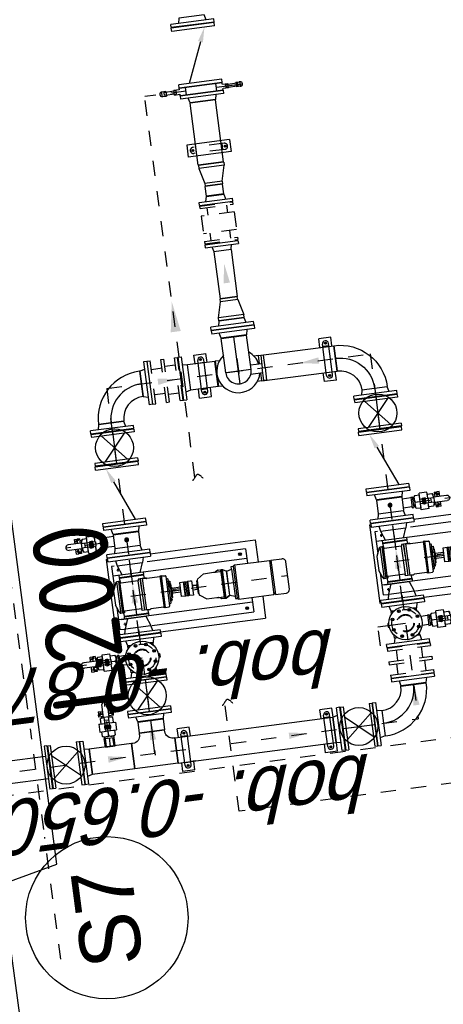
# Model space of a CAD drawing. Header units: metres. Extents: x 118052 to 118564, y 454784 to 455719.
# Tile 53 of 160: x 118249.29 to 118252.07, y 455249.96 to 455256.43. Entities that reach past the tile are written whole.
import ezdxf
from ezdxf.enums import TextEntityAlignment as Align

# ---------------------------------------------------------------- set-up
doc = ezdxf.new("R2010")
doc.units = ezdxf.units.M
doc.header["$LTSCALE"] = 0.5
for name, pattern in [('AM_ISO08W050', [18, 12, -1.5, 3, -1.5]), ('CENTER', [2, 1.25, -0.25, 0.25, -0.25]), ('HIDDEN', [0.375, 0.25, -0.125]), ('Tauw_L_Center2', [6.499, 4, -0.833, 0.833, -0.833])]:
    doc.linetypes.add(name, pattern=pattern)
for name, color, linetype in [('0H', 6, 'CENTER'), ('0Hid', 6, 'HIDDEN'), ('0Hu1', 6, 'Continuous'), ('0Symbol', 6, 'Continuous'), ('_gebouwen', 7, 'Continuous'), ('EL_N_A_EB00----REVISIE~-_-----', 1, 'Continuous'), ('Koningsstal VIEUWPORT', 254, 'Continuous'), ('ME_N_D_EB00----hollandia~-_-----', 135, 'Continuous'), ('ZU_B_-_AL999---LR_pvc125_sdr00__18_^200~N_-----', 1, 'Continuous'), ('ZU_B_-_EL995---LO_pvc125_sdr00~H_-----', 1, 'Tauw_L_Center2'), ('ZU_N_-_AL999---LS_pvc160_vbr11__18_^200~N_-----', 7, 'Continuous'), ('ZU_N_-_AL999---LS_pvc160_vbr11__20_^200~M_-----', 7, 'Continuous'), ('ZU_N_-_ML999---LS_pvc160_vbr11__20_^200~M_-----', 7, 'Continuous')]:
    doc.layers.add(name, color=color, linetype=linetype)
doc.layers.add('AM_7', color=6, linetype='AM_ISO08W050', lineweight=25)
doc.layers.add('K200', color=6, linetype='CENTER', lineweight=100)
doc.styles.add('BURO-025', font='Isocp.shx', dxfattribs={"height": 500})
doc.styles.add('tcb_isocp', font='tcb_isocp.shx')

# ---------------------------------------------------------------- blocks, each defined once
blk = doc.blocks.new('LD150ba')
for p, q in [((0, 142.5), (0, -142.5)), ((0, 142.5), (19, 142.5)), ((19, 142.5), (19, -142.5)), ((191, 142.5), (191, -142.5)), ((191, 142.5), (210, 142.5)), ((210, 142.5), (210, -142.5)), ((19, -75), (191, 75)), ((19, 75), (191, -75)), ((0, -142.5), (19, -142.5)), ((191, -142.5), (210, -142.5))]:
    blk.add_line(p, q)
at = {"color": 0, "linetype": 'ByBlock'}
blk.add_line((0, 0), (210, 0), dxfattribs=at)
blk.add_circle((105, 0), 125)
blk = doc.blocks.new('B150')
for p, q in [((-84.1, 0), (84.2, 0)), ((228.5, -144.3), (228.5, -312.6))]:
    blk.add_line(p, q)
for radius in [312.6, 144.3]:
    blk.add_arc((228.5, 0), radius, 180, 269.99999)
at = {"color": 0, "linetype": 'ByBlock'}
blk.add_arc((228.5, 0), 228.5, 180, 269.99999, dxfattribs=at)
blk = doc.blocks.new('Vof150')
for p, q in [((-92, -33), (-84.15, 0)), ((-84.15, 0), (84.15, 0)), ((84.15, 0), (92, -33)), ((-142.5, -33), (142.5, -33)), ((-142.5, -55), (-142.5, -33)), ((-142.5, -55), (142.5, -55)), ((142.5, -55), (142.5, -33))]:
    blk.add_line(p, q)
blk = doc.blocks.new('A$C222D4D79')
for p, q in [((0, -142.5), (0, 142.5)), ((0, 142.5), (22, 142.5)), ((22, 142.5), (22, -142.5)), ((508, 142.5), (508, -142.5)), ((530, 142.5), (508, 142.5)), ((530, -142.5), (530, 142.5)), ((22, 92), (55, 84.2)), ((55, 122), (55, 90.9)), ((200, 122), (55, 122)), ((55, 84.2), (120, 60)), ((55, 84.2), (55, -84.2)), ((120, -768), (120, 122)), ((120, 102), (120, -58)), ((120, -80), (120, 80)), ((120, 80), (135, 80)), ((135, 80), (135, -80)), ((140, 80), (135, 80)), ((140, 80), (160, 80.5)), ((140, 80), (140, -80)), ((370, 102.5), (160, 102.5)), ((160, 89.5), (160, 102.5)), ((370, 89.5), (160, 89.5)), ((160, 79.1), (160, 89.5)), ((160, 79.5), (370, 79.5)), ((170.5, 74.9), (161.5, 77.1)), ((164, 107.2), (217.8, 129.3)), ((172, -37.7), (172, 72.9)), ((312.2, 129.3), (217.8, 129.3)), ((366, 107.2), (312.2, 129.3)), ((475, 122), (330, 122)), ((358, -37.7), (358, 72.9)), ((359.5, 74.9), (368.5, 77.1)), ((370, 89.5), (370, 102.5)), ((370, 79.1), (370, 89.5)), ((390, 80), (370, 80.5)), ((390, -80), (390, 80)), ((390, 80), (395, 80)), ((390, 0), (390, 66.8)), ((395, -80), (395, 80)), ((395, 80), (410, 80)), ((410, -768), (410, 122)), ((475, 84.2), (410, 60)), ((475, 103.5), (475, 122)), ((508, 92), (475, 84.2)), ((475, 84.2), (475, -84.2)), ((120, -60), (55, -84.2)), ((160, -40.5), (172, -40.5)), ((160, -55.5), (160, -40.5)), ((370, -55.5), (160, -55.5)), ((160, -95.5), (160, -55.5)), ((169, -40.5), (358, -40.5)), ((283.1, -55.5), (370, -55.5)), ((370, -40.5), (358, -40.5)), ((370, -55.5), (370, -40.5)), ((370, -95.5), (370, -55.5)), ((410, -60), (475, -84.2)), ((22, -92), (55, -84.2)), ((55, -93.5), (55, -768)), ((135, -80), (120, -80)), ((140, -80), (135, -80)), ((140, -80), (160, -80.5)), ((160, -70.5), (370, -70.5)), ((160, -75.5), (160, -92.5)), ((161, -95.5), (160, -95.5)), ((164, -184.5), (164, -98.5)), ((366, -184.5), (366, -98.5)), ((369, -95.5), (370, -95.5)), ((370, -75.5), (370, -92.5)), ((390, -80), (370, -80.5)), ((390, -80), (395, -80)), ((410, -80), (395, -80)), ((508, -92), (475, -84.2)), ((475, -768), (475, -114.3)), ((0, -142.5), (22, -142.5)), ((160, -185.5), (164, -184.5)), ((370, -185.5), (160, -185.5)), ((160, -195.5), (160, -185.5)), ((370, -185.5), (366, -184.5)), ((370, -195.5), (370, -185.5)), ((530, -142.5), (508, -142.5)), ((160, -195.5), (370, -195.5)), ((160, -195.5), (161.8, -220.7)), ((365.2, -223.5), (164.8, -223.5)), ((182.5, -223.5), (182.5, -232.5)), ((185.5, -235.5), (330, -235.5)), ((200, -235.5), (200, -245.5)), ((200, -245.5), (215, -245.5)), ((209, -245.5), (206, -245.5)), ((215, -245.5), (219, -249.5)), ((219, -249.5), (215, -245.5)), ((315, -245.5), (215, -245.5)), ((311, -249.5), (219, -249.5)), ((242.5, -252.5), (242.5, -249.5)), ((242.5, -249.5), (265, -249.5)), ((287.5, -252.5), (242.5, -252.5)), ((247.5, -310), (247.5, -252.5)), ((282.5, -252.5), (282.5, -310)), ((344.5, -235.5), (287.5, -235.5)), ((287.5, -249.5), (287.5, -252.5)), ((315, -245.5), (311, -249.5)), ((330, -245.5), (315, -245.5)), ((330, -235.5), (330, -245.5)), ((347.5, -223.5), (347.5, -232.5)), ((370, -195.5), (368.2, -220.7)), ((217.5, -310), (312.5, -310)), ((217.5, -336), (217.5, -310)), ((260, -310), (260, -265.5)), ((270, -310), (270, -265.5)), ((312.5, -310), (312.5, -336)), ((217.5, -336), (312.5, -336)), ((217.5, -359), (217.5, -339)), ((217.5, -339), (312.5, -339)), ((217.5, -349), (312.5, -349)), ((217.5, -359), (312.5, -359)), ((217.5, -388), (217.5, -362)), ((312.5, -362), (217.5, -362)), ((312.5, -388), (217.5, -388)), ((250, -419), (250, -388)), ((279.5, -388), (279.5, -412)), ((283, -388), (283, -416)), ((312.5, -339), (312.5, -359)), ((312.5, -362), (312.5, -380)), ((312.5, -380), (312.5, -388)), ((211, -429.2), (181.9, -472.8)), ((218.5, -427), (215.2, -427)), ((218.5, -427), (311.5, -427)), ((222.5, -423), (307.5, -423)), ((247.5, -423), (247.5, -419)), ((247.5, -419), (250, -419)), ((280, -416.5), (250, -416.5)), ((280, -419), (250, -419)), ((283, -416), (280, -416)), ((280, -416), (280, -419)), ((280, -419), (282.5, -419)), ((282.5, -419), (282.5, -423)), ((311.5, -427), (314.8, -427)), ((319, -429.2), (348.1, -472.8)), ((181.9, -472.8), (180.7, -539.8)), ((348.1, -472.8), (349.3, -539.8)), ((170, -571.3), (170, -590.5)), ((170.7, -568.8), (179.9, -552.9)), ((180.5, -551.8), (180, -581.5)), ((180, -581.5), (180, -590)), ((180.7, -539.8), (180.5, -551.8)), ((349.3, -539.8), (349.5, -551.8)), ((349.5, -551.8), (350, -581.5)), ((350, -581.5), (350, -590)), ((359.3, -568.8), (350.1, -552.9)), ((360, -571.3), (360, -590.5)), ((360, -590.5), (170, -590.5)), ((170, -590.5), (170, -600)), ((170, -600), (360, -600)), ((170, -600), (185, -626)), ((170, -600), (185, -626)), ((185, -626), (170, -600)), ((185, -626.5), (175, -660)), ((180, -590), (360, -590)), ((180, -590.5), (360, -590.5)), ((185, -626), (345, -626)), ((185, -626), (345, -626)), ((185, -626.5), (185, -626)), ((185, -626.5), (345, -626.5)), ((185, -626.5), (345, -626.5)), ((185, -626.5), (185, -626.5)), ((360, -600), (345, -626)), ((360, -600), (345, -626)), ((345, -626.5), (345, -626)), ((345, -626.5), (345, -626.5)), ((345, -626.5), (355, -660)), ((360, -590.5), (360, -600)), ((158, -672), (151, -682)), ((379, -682), (151, -682)), ((151, -682), (151, -914.7)), ((158, -660), (158, -672)), ((355, -660), (158, -660)), ((372, -672), (158, -672)), ((355, -660), (372, -660)), ((372, -660), (372, -672)), ((372, -672), (379, -682)), ((379, -682), (379, -914.7)), ((151, -768), (55, -768)), ((475, -768), (379, -768)), ((151, -914.7), (162.4, -924.7)), ((379, -914.7), (151, -914.7)), ((151, -924.7), (151, -997.3)), ((379, -924.7), (151, -924.7)), ((379, -914.7), (367.6, -924.7)), ((379, -924.7), (379, -997.3)), ((174.4, -1020.7), (355.6, -1020.7))]:
    blk.add_line(p, q)
blk.add_lwpolyline([(279.5, -412), (279.5, -412.1), (279.5, -412.3), (279.5, -412.4), (279.5, -412.6), (279.5, -412.7), (279.5, -412.8), (279.5, -413), (279.5, -413.1), (279.5, -413.2), (279.5, -413.4), (279.5, -413.5), (279.5, -413.6), (279.5, -413.8), (279.5, -413.9), (279.5, -414), (279.5, -414.1), (279.5, -414.2), (279.6, -414.4), (279.6, -414.5), (279.6, -414.6), (279.6, -414.7), (279.6, -414.8), (279.6, -414.9), (279.6, -415), (279.7, -415.1), (279.7, -415.2), (279.7, -415.2), (279.7, -415.3), (279.7, -415.4), (279.7, -415.5), (279.7, -415.5), (279.8, -415.6), (279.8, -415.7), (279.8, -415.7), (279.8, -415.8), (279.8, -415.8), (279.9, -415.8), (279.9, -415.9), (279.9, -415.9), (279.9, -415.9), (279.9, -416), (279.9, -416), (280, -416), (280, -416), (280, -416)])
for centre in [(85, -728), (445, -728)]:
    blk.add_circle(centre, 9)
for centre, radius, start, end in [((160, 104.5), 2, 270, 360), ((162, 79.1), 2, 180, 255.96376), ((165, 104.3), 3, 108.64178, 180), ((170, 72.9), 2, 360, 75.96372), ((360, 72.9), 2, 104.03628, 180), ((365, 104.3), 3, 360, 71.35822), ((370, 104.5), 2, 180, 270), ((368, 79.1), 2, 284.03624, 360), ((169, -37.5), 3, 270, 360), ((361, -37.5), 3, 180, 270), ((161, -98.5), 3, 360, 90.00001), ((369, -98.5), 3, 89.99999, 180), ((164.8, -220.5), 3, 184.08562, 270), ((185.5, -232.5), 3, 180, 270), ((344.5, -232.5), 3, 270, 360), ((365.2, -220.5), 3, 270, 355.91438), ((265, -265.5), 5, 360, 180), ((215.2, -432), 5, 90, 146.22675), ((218.5, -423), 4, 270, 0), ((311.5, -423), 4, 180, 270), ((314.8, -432), 5, 33.77325, 90), ((175, -571.3), 5, 150, 180), ((175.5, -550.4), 5, 330, 359), ((354.5, -550.4), 5, 181, 210), ((355, -571.3), 5, 0, 30), ((174.4, -997.3), 23.4, 180, 270), ((355.6, -997.3), 23.4, 270, 0)]:
    blk.add_arc(centre, radius, start, end)
at = {"layer": '0H'}
for p, q in [((76, 82), (94, 82)), ((85, 73), (85, 91)), ((436, 82), (454, 82)), ((445, 73), (445, 91)), ((76, -728), (94, -728)), ((85, -737), (85, -719)), ((436, -728), (454, -728)), ((445, -737), (445, -719))]:
    blk.add_line(p, q, dxfattribs=at)
at = {"layer": '0H', "color": 1, "linetype": 'CENTER'}
for p, q in [((265, 22), (265, -1020.7)), ((0, 0), (530, 0))]:
    blk.add_line(p, q, dxfattribs=at)
blk = doc.blocks.new('TK150')
for p, q in [((3, 142.5), (3, -142.5)), ((3, 142.5), (25, 142.5)), ((25, 142.5), (25, -142.5)), ((381, 142.5), (381, -142.5)), ((381, 142.5), (403, 142.5)), ((403, 142.5), (403, -142.5)), ((288.8, 36.3), (25, -74.3)), ((3, -142.5), (25, -142.5)), ((381, -142.5), (403, -142.5))]:
    blk.add_line(p, q)
blk.add_solid([(282.3, 51.7), (295.2, 21), (381, 75)])
blk = doc.blocks.new('M150600')
for p, q in [((-150, 142.5), (-150, -142.5)), ((-131, 142.5), (-150, 142.5)), ((-131, 142.5), (-131, -142.5)), ((140.5, 142.5), (140.5, -142.5)), ((159.5, 142.5), (140.5, 142.5)), ((159.5, 142.5), (159.5, -142.5)), ((431, 142.5), (431, -142.5)), ((450, 142.5), (431, 142.5)), ((450, 142.5), (450, -142.5)), ((-131, 75), (140.5, 75)), ((431, 75), (159.5, 75)), ((-131, -75), (140.5, -75)), ((431, -75), (159.5, -75)), ((-131, -142.5), (-150, -142.5)), ((159.5, -142.5), (140.5, -142.5)), ((450, -142.5), (431, -142.5))]:
    blk.add_line(p, q)
blk = doc.blocks.new('S150')
for p, q in [((-227.15, 143), (-58.85, 143)), ((-227.15, 134.15), (-227.15, 143)), ((-58.85, 134.15), (-58.85, 143)), ((-286, -84.15), (-286, 84.15)), ((-286, 84.15), (-277.15, 84.15)), ((-8.85, 84.15), (0, 84.15)), ((0, -84.15), (0, 84.15)), ((-286, -84.15), (0, -84.15))]:
    blk.add_line(p, q)
at = {"color": 0, "linetype": 'ByBlock'}
blk.add_line((-143, 0), (-143, 143), dxfattribs=at)
for centre, start, end in [((-277.15, 134.15), 270, 0), ((-8.85, 134.15), 180, 270)]:
    blk.add_arc(centre, 50, start, end)
blk = doc.blocks.new('B150ba')
for p, q in [((0, 84.1), (-228.5, 84.1)), ((-228.5, -84.2), (-228.5, 84.1)), ((0, -84.2), (-228.5, -84.2))]:
    blk.add_line(p, q)
at = {"color": 0, "linetype": 'ByBlock'}
for p, q in [((0, 84.1), (0, -84.2)), ((84.1, 0), (-228.5, 0))]:
    blk.add_line(p, q, dxfattribs=at)
blk.add_arc((0, 0), 84.2, 270, 90)
blk = doc.blocks.new('sok-DN15ba')
at = {"color": 0, "linetype": 'ByBlock'}
for p, q in [((12.5, 0), (-12.5, 0)), ((0, -12.5), (0, 12.5))]:
    blk.add_line(p, q, dxfattribs=at)
for radius in [12.5, 7.5]:
    blk.add_circle((0, 0), radius)
blk.add_arc((0, 0), 8.5, 180, 90)
blk = doc.blocks.new('Vlf150')
for p, q in [((-142.5, 0), (142.5, 0)), ((-142.5, -20), (-142.5, 0)), ((142.5, -20), (142.5, 0)), ((-142.5, -20), (142.5, -20))]:
    blk.add_line(p, q)
blk = doc.blocks.new('Vof100')
for p, q in [((-57.15, 0), (57.15, 0)), ((57.15, 0), (65.5, -32)), ((-110, -32), (110, -32)), ((-110, -52), (-110, -32)), ((-110, -52), (110, -52)), ((-65.5, -32), (-57.15, 0)), ((110, -52), (110, -32))]:
    blk.add_line(p, q)
blk = doc.blocks.new('VC150100')
for p, q in [((0, -84.15), (0, 84.15)), ((0, 84.15), (20, 84.15)), ((20, -84.15), (20, 84.15)), ((20, 84.15), (122, 57.15)), ((122, -57.15), (122, 57.15)), ((122, 57.15), (140, 57.15)), ((140, -57.15), (140, 57.15)), ((122, -57.15), (20, -84.15)), ((122, -57.15), (140, -57.15)), ((0, -84.15), (20, -84.15))]:
    blk.add_line(p, q)
blk = doc.blocks.new('sok-DN50va')
for p, q in [((-32.75, 0), (32.75, 0)), ((-32.75, 0), (-32.75, -56)), ((-32.75, -56), (32.75, -56)), ((32.75, 0), (32.75, -56))]:
    blk.add_line(p, q)
at = {"color": 0, "linetype": 'ByBlock'}
blk.add_line((0, -56), (0, 0), dxfattribs=at)
at = {"color": 0, "linetype": 'HIDDEN'}
for p, q in [((-26, 0), (-26, -56)), ((-25, 0), (-25, -56)), ((25, 0), (25, -56)), ((26, 0), (26, -56))]:
    blk.add_line(p, q, dxfattribs=at)
blk = doc.blocks.new('KK_DN50ba')
for p, q in [((-63.4, 35.6), (-57.8, 42)), ((-63.4, -35.6), (-63.4, 35.6)), ((-57.8, 42), (-26.4, 42)), ((-57.8, 0), (-28.4, 0)), ((-28.4, 14), (65.4, 14)), ((-28.4, -14), (-28.4, 14)), ((25.6, 55.1), (-26.4, 55.1)), ((-26.4, 55.1), (-26.4, 14)), ((-26.4, 42), (-26.4, 14)), ((25.6, 55.1), (25.6, 14)), ((25.6, 48.4), (25.6, 14)), ((57.1, 42), (25.6, 42)), ((27.7, -14), (27.7, 14)), ((44.3, -14), (44.3, 14)), ((62.6, 35.6), (57.1, 42)), ((62.6, 14), (62.6, 35.6)), ((65.4, 18.2), (151.4, 18.2)), ((65.4, -18.2), (65.4, 18.2)), ((-57.8, -42), (-63.4, -35.6)), ((-26.4, -42), (-57.8, -42)), ((-28.4, -14), (65.4, -14)), ((-26.4, -14), (-26.4, -42)), ((-26.4, -14), (-26.4, -55.1)), ((25.6, -55.1), (-26.4, -55.1)), ((25.6, -14), (25.6, -48.4)), ((25.6, -14), (25.6, -55.1)), ((25.6, -42), (57.1, -42)), ((57.1, -42), (62.6, -35.6)), ((62.6, -35.6), (62.6, -14)), ((65.4, -18.2), (151.4, -18.2))]:
    blk.add_line(p, q)
blk.add_lwpolyline([(-5.6, 9.1), (-10.9, 0), (-5.6, -9.1), (4.9, -9.1), (10.1, 0), (4.9, 9.1)], close=True)
for radius in [13.1, 8.27, 6.13]:
    blk.add_circle((-0.4, 0), radius)
for centre, radius, start, end in [((-21, 21), 42.3, 150.25333, 209.74667), ((-21, -21), 42.3, 150.25333, 209.74667), ((-0.4, 0), 21, 41.81031, 138.18969), ((-0.4, 0), 7, 168.44645, 99.64484), ((20.3, 21), 42.3, 350.49076, 29.74667), ((151.4, 0), 18.2, 270, 90), ((-0.4, 0), 21, 221.81031, 318.18969), ((20.3, -21), 42.3, 330.25333, 9.50924)]:
    blk.add_arc(centre, radius, start, end)
at = {"layer": '0H'}
for p, q in [((-0.4, -21), (-0.4, 21)), ((-63.4, 0), (169.6, 0))]:
    blk.add_line(p, q, dxfattribs=at)
blk = doc.blocks.new('slibverwerkingsgebouw')
for p, q in [((1805.3, 6103.2), (1285.3, 6102.8)), ((1285.3, 6102.8), (1285.3, 6095.3)), ((1805.3, 6103.2), (1805.3, 6095.7)), ((353.6, 5784.7), (411.9, 5784.7)), ((353.6, 5704.7), (353.6, 5784.7)), ((580.2, 5784.9), (638.6, 5784.9)), ((638.6, 5704.9), (638.6, 5784.9)), ((1285.5, 5810.3), (1286, 5112.8)), ((1805.5, 5810.7), (1806, 5113.2)), ((394.6, 5744.7), (381.6, 5744.7)), ((388.1, 5751.2), (388.1, 5738.2)), ((392.1, 5764.7), (600.1, 5764.9)), ((392.1, 5724.7), (600.1, 5724.9)), ((408.6, 5724.7), (408.6, 5764.7)), ((583.6, 5724.9), (583.5, 5764.9)), ((597.6, 5744.9), (610.6, 5744.9)), ((604.1, 5751.4), (604.1, 5738.4)), ((353.6, 5704.7), (412, 5704.7)), ((580.3, 5704.9), (638.6, 5704.9)), ((2781.3, 5355.4), (2839.7, 5355.4)), ((2781.3, 5355.4), (2781.4, 5275.4)), ((2819.9, 5335.4), (3027.9, 5335.5)), ((2836.4, 5335.4), (2836.4, 5295.4)), ((3008, 5355.5), (3066.3, 5355.5)), ((3011.3, 5335.5), (3011.4, 5295.5)), ((3066.3, 5355.5), (3066.4, 5275.5)), ((2781.4, 5275.4), (2839.8, 5275.4)), ((2822.4, 5315.4), (2809.4, 5315.4)), ((2815.9, 5308.9), (2815.9, 5321.9)), ((2819.9, 5295.4), (3027.9, 5295.5)), ((3008.1, 5275.5), (3066.4, 5275.5)), ((3025.4, 5315.5), (3038.4, 5315.5)), ((3031.9, 5309), (3031.9, 5322)), ((4445.6, 5222.5), (4365.6, 5222.4)), ((4365.8, 4937.4), (4365.6, 5222.4)), ((4445.8, 4937.5), (4445.6, 5222.5)), ((4399.1, 5188), (4412.1, 5188)), ((4405.6, 5181.5), (4405.6, 5194.5)), ((1432, 5112.9), (1286, 5112.8)), ((1806, 5113.2), (1660, 5113.1)), ((4445.8, 4937.5), (4365.8, 4937.4)), ((4399.2, 4972), (4412.2, 4972)), ((4405.7, 4978.5), (4405.7, 4965.5)), ((354.2, 4836.9), (412.6, 4836.9)), ((354.3, 4756.9), (354.2, 4836.9)), ((392.7, 4816.9), (600.7, 4817)), ((409.3, 4776.9), (409.2, 4816.9)), ((580.9, 4837), (639.2, 4837.1)), ((584.2, 4777), (584.2, 4817)), ((639.3, 4757.1), (639.2, 4837.1)), ((354.3, 4756.9), (412.6, 4756.9)), ((395.2, 4796.9), (382.2, 4796.9)), ((388.7, 4803.4), (388.7, 4790.4)), ((392.7, 4776.9), (600.7, 4777)), ((580.9, 4757), (639.3, 4757.1)), ((598.2, 4797), (611.2, 4797)), ((604.7, 4803.5), (604.7, 4790.5)), ((2781.9, 4526.3), (2840.3, 4526.4)), ((2782, 4446.3), (2781.9, 4526.3)), ((2822.9, 4486.4), (2809.9, 4486.4)), ((2816.4, 4492.9), (2816.4, 4479.9)), ((2820.4, 4506.4), (3028.4, 4506.5)), ((2837, 4466.4), (2836.9, 4506.4)), ((3008.6, 4526.5), (3066.9, 4526.5)), ((3011.9, 4466.5), (3011.9, 4506.5)), ((3025.9, 4486.5), (3038.9, 4486.5)), ((3032.4, 4493), (3032.4, 4480)), ((3067, 4446.5), (3066.9, 4526.5)), ((2782, 4446.3), (2840.3, 4446.4)), ((2820.5, 4466.4), (3028.5, 4466.5)), ((3008.6, 4446.5), (3067, 4446.5)), ((1806.5, 4353.2), (1286.5, 4352.8)), ((1286.5, 4352.8), (1286.5, 4345.3)), ((1806.5, 4353.2), (1806.5, 4345.7)), ((1286.7, 4060.3), (1287.2, 3362.8)), ((1806.7, 4060.7), (1807.2, 3363.2))]:
    blk.add_line(p, q)
for centre in [(388.1, 5744.7), (604.1, 5744.9), (2815.9, 5315.4), (3031.9, 5315.5), (4405.6, 5188), (4405.7, 4972), (388.7, 4796.9), (604.7, 4797), (2816.4, 4486.4), (3032.4, 4486.5)]:
    blk.add_circle(centre, 6.5)
for centre, start, end in [((392.1, 5744.7), 90.03906, 270.03906), ((600.1, 5744.9), 270.03906, 90.03906), ((2819.9, 5315.4), 90.03906, 270.03906), ((3027.9, 5315.5), 270.03906, 90.03906), ((392.7, 4796.9), 90.03906, 270.03906), ((600.7, 4797), 270.03906, 90.03906), ((2820.4, 4486.4), 90.03906, 270.03906), ((3028.4, 4486.5), 270.03906, 90.03906)]:
    blk.add_arc(centre, 20, start, end)
at = {"layer": '0H'}
for p, q in [((495.1, 7250.3), (495.4, 6800.3)), ((495.1, 7250.3), (497.1, 4202.3)), ((2923.4, 5954), (485.4, 5952.3)), ((2923.4, 5954), (2924.6, 4204)), ((2840.3, 5574.9), (2840.3, 5645.4)), ((3007.8, 5575), (3007.8, 5645.5)), ((2831, 5485.4), (2831, 5554.9)), ((3018.1, 5485.5), (3018, 5555)), ((3008.2, 5079), (2839.9, 5078.9)), ((805.6, 4295.3), (875.1, 4295.3)), ((895.1, 4285.9), (965.6, 4286)), ((2924.6, 4204), (497.1, 4202.3)), ((805.7, 4108.2), (875.2, 4108.2)), ((895.2, 4118.4), (965.7, 4118.5))]:
    blk.add_line(p, q, dxfattribs=at)
for centre in [(1132.2, 5952.7), (1133.4, 4202.7)]:
    blk.add_circle(centre, 90, dxfattribs=at)
at = {"layer": '0Hid'}
for p, q in [((1119.8, 5835.6), (1119.8, 5843.4)), ((1144.8, 5835.6), (1119.8, 5835.6)), ((1123.8, 5843.1), (1123.8, 5835.6)), ((1124.8, 5843), (1124.8, 5835.6)), ((1139.8, 5843), (1139.8, 5835.6)), ((1140.8, 5843.1), (1140.8, 5835.6)), ((1144.8, 5835.6), (1144.8, 5843.5)), ((3800.5, 5144.5), (3851.1, 5144.5)), ((3969, 5189.7), (3851, 5189.6)), ((3851.2, 4969.6), (3851, 5189.6)), ((3969.1, 4969.7), (3969, 5189.7)), ((4019.6, 5144.7), (3969, 5144.6)), ((4385.7, 4976), (4385.6, 5184)), ((4425.6, 5167.5), (4385.6, 5167.4)), ((4425.7, 4976), (4425.6, 5184)), ((3800.6, 5014.6), (3851.1, 5014.6)), ((4019.7, 5014.7), (3969.1, 5014.7)), ((3969.1, 4969.7), (3851.2, 4969.6)), ((4425.7, 4992.5), (4385.7, 4992.5)), ((1006.2, 4386), (1133.3, 4386.1)), ((1133.3, 4386.1), (1133.4, 4218.3)), ((1145.8, 4319.9), (1120.8, 4319.9)), ((1120.8, 4319.9), (1120.8, 4312)), ((1124.8, 4312.4), (1124.8, 4319.9)), ((1125.8, 4312.5), (1125.8, 4319.9)), ((1140.8, 4312.5), (1140.8, 4319.9)), ((1141.8, 4312.4), (1141.8, 4319.9)), ((1145.8, 4319.9), (1145.8, 4312))]:
    blk.add_line(p, q, dxfattribs=at)
for centre, radius in [((1132.2, 5952.7), 57.1), ((1132.2, 5952.7), 53.5), ((1133.4, 4202.7), 57.1), ((1133.4, 4202.7), 53.5)]:
    blk.add_circle(centre, radius, dxfattribs=at)
for centre, start, end in [((4405.6, 5184), 0.03907, 180.03907), ((4405.7, 4976), 180.03907, 0.03907)]:
    blk.add_arc(centre, 20, start, end, dxfattribs=at)
at = {"layer": '0Hu1'}
for p, q in [((638, 6647.4), (353, 6647.2)), ((353, 6647.2), (353, 6628.2)), ((638, 6628.4), (353, 6628.2)), ((420.5, 6628.3), (570.6, 6456.4)), ((570.5, 6628.4), (420.6, 6456.3)), ((638, 6647.4), (638, 6628.4)), ((638.1, 6456.4), (353.1, 6456.2)), ((353.1, 6456.2), (353.1, 6437.2)), ((638.1, 6437.4), (353.1, 6437.2)), ((638.1, 6456.4), (638.1, 6437.4)), ((579.8, 6377.4), (411.5, 6377.3)), ((411.7, 6097.2), (411.5, 6377.3)), ((580, 6097.4), (579.8, 6377.4)), ((645.9, 6267.6), (635.9, 6267.6)), ((771.9, 6267.7), (781.5, 6267.7)), ((781.5, 6255.7), (781.5, 6286.5)), ((781.5, 6286.5), (797.5, 6286.5)), ((798.9, 6283.1), (789.8, 6283.1)), ((789.8, 6275.6), (789.8, 6283.1)), ((789.8, 6275.6), (794, 6275.6)), ((794, 6275.6), (794, 6278.1)), ((794, 6278.1), (799, 6278.1)), ((797.5, 6286.5), (797.5, 6255.7)), ((797.5, 6270.5), (802.5, 6270.5)), ((797.5, 6267.7), (807.5, 6267.7)), ((815.5, 6286.5), (798.9, 6286.5)), ((798.9, 6286.5), (799, 6255.7)), ((802.5, 6275.5), (807.5, 6275.5)), ((802.5, 6270.5), (802.5, 6275.5)), ((807.5, 6267.7), (807.5, 6275.5)), ((815.5, 6286.5), (815.5, 6255.7)), ((1082.1, 6293.2), (1082.1, 6276.7)), ((1082.1, 6293.2), (1112.9, 6293.2)), ((1082.1, 6276.7), (1112.9, 6276.7)), ((1082.1, 6275.2), (1112.9, 6275.2)), ((1082.1, 6259.2), (1082.1, 6275.2)), ((1112.9, 6259.2), (1082.1, 6259.2)), ((1085.5, 6276.7), (1085.5, 6267.5)), ((1093.1, 6267.5), (1085.5, 6267.5)), ((1090.6, 6271.7), (1090.6, 6276.7)), ((1093.1, 6271.7), (1090.6, 6271.7)), ((1093.1, 6280.2), (1093.1, 6285.2)), ((1101, 6285.2), (1093.1, 6285.2)), ((1098.1, 6280.2), (1093.1, 6280.2)), ((1093.1, 6267.5), (1093.1, 6271.7)), ((1098.1, 6275.2), (1098.1, 6280.2)), ((1101, 6275.2), (1101, 6285.2)), ((1101, 6249.6), (1101, 6259.2)), ((1149.3, 6293.2), (1180.1, 6293.3)), ((1149.3, 6276.7), (1180.1, 6276.7)), ((1149.3, 6275.3), (1180.1, 6275.3)), ((1180.1, 6259.3), (1149.3, 6259.3)), ((1161.3, 6275.8), (1161.3, 6285.8)), ((1161.3, 6285.3), (1169.1, 6285.3)), ((1164.1, 6275.3), (1164.1, 6280.3)), ((1164.1, 6280.3), (1169.1, 6280.3)), ((1169.1, 6280.3), (1169.1, 6285.3)), ((1169.2, 6271.7), (1171.7, 6271.7)), ((1169.2, 6267.6), (1169.2, 6271.7)), ((1169.2, 6267.6), (1176.7, 6267.6)), ((1171.7, 6271.7), (1171.6, 6276.7)), ((1176.7, 6276.7), (1176.7, 6267.6)), ((1180.1, 6293.3), (1180.1, 6276.7)), ((1180.1, 6259.3), (1180.1, 6275.3)), ((1866.1, 6293.7), (1866.1, 6277.2)), ((1866.1, 6293.7), (1896.9, 6293.7)), ((1866.1, 6277.2), (1896.9, 6277.2)), ((1866.1, 6275.7), (1896.9, 6275.8)), ((1866.1, 6259.7), (1866.1, 6275.7)), ((1896.9, 6259.8), (1866.1, 6259.7)), ((1869.5, 6277.2), (1869.5, 6268.1)), ((1877.1, 6268.1), (1869.5, 6268.1)), ((1874.6, 6272.2), (1874.6, 6277.2)), ((1877.1, 6272.2), (1874.6, 6272.2)), ((1877.1, 6280.8), (1877.1, 6285.8)), ((1885, 6285.8), (1877.1, 6285.8)), ((1882.1, 6280.8), (1877.1, 6280.8)), ((1877.1, 6268.1), (1877.1, 6272.2)), ((1882.1, 6275.8), (1882.1, 6280.8)), ((1885, 6275.8), (1885, 6285.8)), ((1885, 6250.1), (1885, 6259.8)), ((1933.3, 6293.8), (1964.1, 6293.8)), ((1933.3, 6277.3), (1964.1, 6277.3)), ((1933.3, 6275.8), (1964.1, 6275.8)), ((1964.1, 6259.8), (1933.3, 6259.8)), ((1945.3, 6276.3), (1945.3, 6286.3)), ((1945.3, 6285.8), (1953.1, 6285.8)), ((1948.1, 6275.8), (1948.1, 6280.8)), ((1948.1, 6280.8), (1953.1, 6280.8)), ((1953.1, 6280.8), (1953.1, 6285.8)), ((1953.2, 6272.3), (1955.7, 6272.3)), ((1953.2, 6268.1), (1953.2, 6272.3)), ((1953.2, 6268.1), (1960.7, 6268.1)), ((1955.7, 6272.3), (1955.6, 6277.3)), ((1960.7, 6277.3), (1960.7, 6268.1)), ((1964.1, 6293.8), (1964.1, 6277.3)), ((1964.1, 6259.8), (1964.1, 6275.8)), ((645.9, 6207.3), (635.9, 6207.3)), ((781.6, 6188.5), (781.5, 6219.3)), ((781.6, 6188.5), (797.6, 6188.5)), ((789.9, 6199.5), (789.9, 6191.9)), ((789.9, 6199.5), (794, 6199.5)), ((799, 6191.9), (789.9, 6191.9)), ((794, 6199.5), (794, 6197)), ((794, 6197), (799, 6197)), ((797.5, 6219.3), (797.6, 6188.5)), ((797.5, 6204.5), (802.5, 6204.5)), ((798.1, 6207.4), (808.1, 6207.4)), ((799, 6219.3), (799, 6188.5)), ((815.5, 6188.5), (799, 6188.5)), ((802.5, 6204.5), (802.5, 6199.5)), ((802.5, 6199.5), (807.5, 6199.5)), ((807.5, 6207.4), (807.5, 6199.5)), ((815.5, 6219.3), (815.5, 6188.5)), ((1167.2, 6112.9), (1096.9, 6112.9)), ((1096.9, 6102.9), (1096.9, 6112.9)), ((1101.1, 6123.6), (1101.1, 6113.6)), ((1161.4, 6123.6), (1161.4, 6113.6)), ((1167.2, 6102.9), (1167.2, 6112.9)), ((1880.9, 6113.4), (1951.2, 6113.4)), ((1880.9, 6103.4), (1880.9, 6113.4)), ((1885.1, 6124.1), (1885.1, 6114.1)), ((1945.4, 6124.2), (1945.4, 6114.2)), ((1951.2, 6103.4), (1951.2, 6113.4)), ((580, 6097.4), (411.7, 6097.2)), ((987.5, 5810.1), (987.3, 6095.1)), ((987.3, 6095.1), (1009.3, 6095.1)), ((1009.5, 5810.1), (1009.3, 6095.1)), ((1042.4, 6036.8), (1009.4, 6044.6)), ((1101.1, 6027.5), (1093.9, 6045.1)), ((1167.2, 6102.9), (1096.9, 6102.9)), ((1101.9, 6102.9), (1102, 6058.5)), ((1162.2, 6102.9), (1162.3, 6058.5)), ((1163.1, 6027.6), (1170.4, 6045.1)), ((1222.4, 6036.9), (1255.4, 6044.8)), ((1255.5, 5810.3), (1255.3, 6095.3)), ((1277.3, 6095.3), (1255.3, 6095.3)), ((1277.5, 5810.3), (1277.3, 6095.3)), ((1880.9, 6103.4), (1951.2, 6103.4)), ((1948.8, 6093.4), (1883.3, 6093.4)), ((1883.4, 6037.4), (1883.3, 6093.4)), ((1885.9, 6103.4), (1885.9, 6093.4)), ((1946.2, 6103.4), (1946.2, 6093.4)), ((1948.9, 6037.4), (1948.8, 6093.4)), ((714.4, 6036.6), (640.9, 6036.5)), ((641, 5868.2), (640.9, 6036.5)), ((714.4, 6036.6), (714.5, 5868.3)), ((1057.3, 5983.7), (1039.8, 5990.9)), ((1042.4, 6016.3), (1042.4, 6036.8)), ((1043.9, 6036.8), (1061.3, 6036.8)), ((1043.9, 6036.8), (1043.9, 6018.3)), ((1132.1, 6036.9), (1132.2, 5952.7)), ((1203, 6036.9), (1220.4, 6036.9)), ((1207, 5983.8), (1224.6, 5991.1)), ((1220.4, 6036.9), (1220.4, 6018.5)), ((1222.4, 6015.7), (1222.4, 6036.9)), ((1961.9, 6037.4), (1870.4, 6037.4)), ((1870.4, 6037.4), (1870.5, 5869.1)), ((1961.9, 6037.4), (1962, 5869.1)), ((1057.4, 5921.7), (1039.8, 5914.4)), ((1207, 5921.8), (1224.6, 5914.5)), ((714.5, 5868.3), (641, 5868.2)), ((1009.5, 5860.6), (1042.5, 5868.5)), ((1042.5, 5868.5), (1042.5, 5889.1)), ((1044, 5887), (1044, 5868.5)), ((1044, 5868.5), (1061.4, 5868.5)), ((1101.2, 5877.9), (1094, 5860.3)), ((1163.2, 5877.9), (1170.5, 5860.4)), ((1203.1, 5868.6), (1220.5, 5868.6)), ((1220.5, 5887.1), (1220.5, 5868.6)), ((1222.5, 5868.6), (1222.5, 5889.9)), ((1255.5, 5860.8), (1222.5, 5868.6)), ((1962, 5869.1), (1870.5, 5869.1)), ((580.2, 5807.4), (411.9, 5807.2)), ((411.9, 5807.2), (412.6, 4761.2)), ((580.2, 5807.4), (580.9, 4761.4)), ((987.5, 5810.1), (1009.5, 5810.1)), ((1277.5, 5810.3), (1255.5, 5810.3)), ((412, 5692.8), (411.9, 5724.7)), ((3066.1, 5668.6), (2781.1, 5668.4)), ((2839.7, 5405.4), (3008, 5405.5)), ((2839.8, 5223.9), (2839.7, 5405.4)), ((3008.1, 5224), (3008, 5405.5)), ((4780.2, 5340.2), (4818.2, 5340.3)), ((4784.1, 5340.2), (4784.1, 5312.2)), ((4789.4, 5312.2), (4789.4, 5325)), ((4789.4, 5325), (4809.4, 5325)), ((4809.4, 5325), (4809.4, 5312.2)), ((4814.6, 5312.3), (4814.6, 5340.3)), ((4814.6, 5312.3), (4784.1, 5312.2)), ((4789.4, 5258.9), (4789.4, 5317.6)), ((4809.4, 5258.9), (4809.4, 5317.6)), ((2839.8, 5223.9), (3008.1, 5224)), ((3008.1, 5222), (2839.8, 5221.9)), ((2839.8, 5193.9), (2839.8, 5221.9)), ((3008.1, 5194), (3008.1, 5222)), ((4774.4, 5222.7), (4784.2, 5222.7)), ((4774.4, 5222.7), (4774.6, 4937.7)), ((4784.1, 5258.9), (4799.4, 5258.9)), ((4784.1, 5258.9), (4784.2, 5224)), ((4789.4, 5258.9), (4789.4, 5244.9)), ((4789.4, 5244.9), (4809.4, 5244.9)), ((4799.4, 5258.9), (4814.6, 5258.9)), ((4799.4, 5238.5), (4799.4, 5258.9)), ((4809.4, 5244.9), (4809.4, 5258.9)), ((4814.7, 5224.1), (4814.6, 5258.9)), ((4814.6, 5222.7), (4824.4, 5222.7)), ((4824.4, 5222.7), (4824.6, 4937.7)), ((3270.1, 4995), (3270, 5163.3)), ((3725, 5136.7), (3412, 5136.4)), ((3412.1, 5022.1), (3412, 5136.4)), ((3725.1, 5022.4), (3725, 5136.7)), ((4095.1, 5022.6), (4095, 5136.9)), ((4095, 5136.9), (4160, 5136.9)), ((4160.1, 5022.6), (4160, 5136.9)), ((4304, 5164), (4717.5, 5164.3)), ((4304.1, 4995.7), (4304, 5164)), ((4717.6, 4996), (4717.5, 5164.3)), ((4774.4, 5180.9), (4824.4, 5181)), ((2893.9, 5000.4), (2894, 4919.8)), ((3725.1, 5022.4), (3412.1, 5022.1)), ((4095.1, 5022.6), (4160.1, 5022.6)), ((2840, 4935.9), (2840, 4963.9)), ((2894, 4935.9), (2840, 4935.9)), ((2954.2, 4994.8), (2954.3, 4919.8)), ((3008.3, 4936), (2954.3, 4936)), ((3008.3, 4936), (3008.3, 4964)), ((4304.1, 4995.7), (4717.6, 4996)), ((4774.6, 4979.4), (4824.6, 4979.4)), ((4774.6, 4937.7), (4784.4, 4937.7)), ((4774.6, 4937.7), (4784.4, 4937.7)), ((4784.4, 4901.5), (4784.4, 4936.3)), ((4799.6, 4979.4), (4799.7, 4805.1)), ((4814.8, 4937.7), (4819.6, 4937.7)), ((4814.8, 4937.7), (4824.6, 4937.7)), ((4814.9, 4936.3), (4814.9, 4901.5)), ((2840, 4933.9), (2894, 4933.9)), ((2840, 4933.9), (2840.3, 4434.4)), ((2841.7, 4901.8), (2841.6, 4919.8)), ((2841.6, 4919.8), (2924.1, 4919.8)), ((2924.2, 4901.8), (2841.7, 4901.8)), ((3006.6, 4919.9), (2924.1, 4919.8)), ((2924.2, 4901.8), (3006.7, 4901.9)), ((2954.3, 4934), (3008.3, 4934)), ((3006.7, 4901.9), (3006.6, 4919.9)), ((3008.3, 4934), (3008.6, 4434.5)), ((4784.4, 4901.5), (4799.6, 4901.5)), ((4789.6, 4901.5), (4789.6, 4915.5)), ((4789.6, 4915.5), (4809.6, 4915.5)), ((4789.6, 4901.5), (4789.7, 4842.7)), ((4799.6, 4921.9), (4799.6, 4901.5)), ((4799.6, 4901.5), (4814.9, 4901.5)), ((4799.7, 4878.5), (4799.7, 4820.1)), ((4809.6, 4915.5), (4809.6, 4901.5)), ((4809.6, 4901.5), (4809.7, 4842.7)), ((4780.6, 4820.1), (4818.6, 4820.1)), ((4814.9, 4848.1), (4784.4, 4848.1)), ((4784.4, 4820.1), (4784.4, 4848.1)), ((4789.7, 4848.1), (4789.7, 4835.3)), ((4789.7, 4835.3), (4809.7, 4835.3)), ((4809.7, 4835.3), (4809.7, 4848.1)), ((4814.9, 4848.1), (4814.9, 4820.1)), ((404.8, 4726.2), (412.6, 4759.2)), ((580.9, 4761.4), (412.6, 4761.2)), ((580.9, 4759.4), (412.6, 4759.2)), ((580.9, 4759.4), (588.8, 4726.4)), ((354.3, 4726.2), (639.3, 4726.4)), ((354.3, 4704.2), (354.3, 4726.2)), ((354.3, 4704.2), (639.3, 4704.4)), ((639.3, 4704.4), (639.3, 4726.4)), ((2840.3, 4434.4), (3008.6, 4434.5)), ((760.6, 4294.5), (727.6, 4286.6)), ((727.7, 4118.3), (727.6, 4286.6)), ((760.5, 4345), (760.7, 4060)), ((782.5, 4345), (760.5, 4345)), ((782.5, 4345), (782.7, 4060)), ((988.7, 4060.1), (988.5, 4345.1)), ((988.5, 4345.1), (1010.5, 4345.1)), ((1010.7, 4060.1), (1010.5, 4345.1)), ((1043.6, 4286.8), (1010.6, 4294.6)), ((1043.6, 4266.3), (1043.6, 4286.8)), ((1045.1, 4286.8), (1062.5, 4286.8)), ((1045.1, 4286.8), (1045.1, 4268.3)), ((1102.3, 4277.5), (1095.1, 4295.1)), ((1133.3, 4286.9), (1133.4, 4202.7)), ((1164.3, 4277.6), (1171.6, 4295.1)), ((1204.2, 4286.9), (1221.6, 4286.9)), ((1221.6, 4286.9), (1221.6, 4268.5)), ((1223.6, 4286.9), (1256.6, 4294.8)), ((1223.6, 4265.7), (1223.6, 4286.9)), ((1256.7, 4060.3), (1256.5, 4345.3)), ((1278.5, 4345.3), (1256.5, 4345.3)), ((1278.7, 4060.3), (1278.5, 4345.3)), ((1871.6, 4287.4), (1871.7, 4119.1)), ((1963.1, 4287.4), (1871.6, 4287.4)), ((1963.1, 4287.4), (1963.2, 4119.1)), ((1058.5, 4233.7), (1041, 4240.9)), ((1208.2, 4233.8), (1225.7, 4241.1)), ((1058.6, 4171.7), (1041, 4164.4)), ((1208.2, 4171.8), (1225.8, 4164.5)), ((727.7, 4118.3), (760.7, 4110.5)), ((1010.7, 4110.6), (1043.7, 4118.5)), ((1043.7, 4118.5), (1043.7, 4139.1)), ((1045.2, 4137), (1045.2, 4118.5)), ((1045.2, 4118.5), (1062.6, 4118.5)), ((1102.4, 4127.9), (1095.2, 4110.3)), ((1103.3, 4052.6), (1103.3, 4096.9)), ((1163.6, 4052.6), (1163.6, 4097)), ((1164.4, 4127.9), (1171.7, 4110.4)), ((1204.3, 4118.6), (1221.7, 4118.6)), ((1221.7, 4137.1), (1221.7, 4118.6)), ((1223.7, 4118.6), (1223.7, 4139.9)), ((1256.7, 4110.8), (1223.7, 4118.6)), ((1963.2, 4119.1), (1871.7, 4119.1)), ((1963.2, 4119.1), (1871.7, 4119.1)), ((1887.3, 4060.6), (1887.2, 4119.1)), ((1947.6, 4060.6), (1947.5, 4119.1)), ((782.7, 4060), (760.7, 4060)), ((988.7, 4060.1), (1010.7, 4060.1)), ((1168.6, 4052.6), (1098.3, 4052.6)), ((1098.3, 4052.6), (1098.3, 4042.6)), ((1168.6, 4042.6), (1098.3, 4042.6)), ((1102.5, 4031.8), (1102.5, 4041.8)), ((1162.8, 4031.9), (1162.8, 4041.9)), ((1168.6, 4052.6), (1168.6, 4042.6)), ((1278.7, 4060.3), (1256.7, 4060.3)), ((1952.6, 4060.6), (1882.3, 4060.6)), ((1882.3, 4060.6), (1882.3, 4050.6)), ((1952.6, 4050.6), (1882.3, 4050.6)), ((1886.4, 4039.9), (1886.4, 4049.9)), ((1946.7, 4039.9), (1946.7, 4049.9)), ((1952.6, 4060.6), (1952.6, 4050.6)), ((1898.4, 3904.2), (1867.7, 3904.2)), ((1867.7, 3904.2), (1867.7, 3888.2)), ((1871.1, 3886.8), (1871.1, 3895.9)), ((1878.6, 3895.9), (1871.1, 3895.9)), ((1878.6, 3895.9), (1878.6, 3891.8)), ((1886.5, 3913.9), (1886.5, 3904.2)), ((1965.7, 3904.3), (1934.9, 3904.3)), ((1954.7, 3896), (1962.2, 3896)), ((1954.7, 3896), (1954.7, 3891.8)), ((1962.2, 3886.8), (1962.2, 3896)), ((1965.7, 3904.3), (1965.7, 3888.3)), ((1867.7, 3888.2), (1898.5, 3888.2)), ((1867.7, 3870.2), (1867.7, 3886.8)), ((1867.7, 3886.8), (1898.5, 3886.8)), ((1867.7, 3870.2), (1898.5, 3870.3)), ((1878.6, 3891.8), (1876.1, 3891.8)), ((1876.1, 3891.8), (1876.1, 3886.8)), ((1878.7, 3883.2), (1878.7, 3878.2)), ((1883.7, 3883.2), (1878.7, 3883.2)), ((1886.5, 3878.2), (1878.7, 3878.2)), ((1883.7, 3888.2), (1883.7, 3883.2)), ((1886.5, 3888.2), (1886.5, 3878.2)), ((1934.9, 3888.3), (1965.7, 3888.3)), ((1934.9, 3886.8), (1965.7, 3886.8)), ((1934.9, 3870.3), (1965.7, 3870.3)), ((1946.8, 3887.7), (1946.8, 3877.7)), ((1946.8, 3878.3), (1954.7, 3878.3)), ((1949.7, 3888.3), (1949.7, 3883.3)), ((1949.7, 3883.3), (1954.7, 3883.3)), ((1954.7, 3891.8), (1957.2, 3891.8)), ((1954.7, 3883.3), (1954.7, 3878.3)), ((1957.2, 3891.8), (1957.2, 3886.8)), ((1965.7, 3870.3), (1965.7, 3886.8))]:
    blk.add_line(p, q, dxfattribs=at)
for centre, radius in [((495.5, 6542.3), 125), ((1132.2, 5952.7), 110), ((1097.7, 6035.9), 9), ((1166.6, 6035.9), 9), ((1049, 5987.1), 9), ((1215.3, 5987.2), 9), ((1049.1, 5918.2), 9), ((1215.4, 5918.3), 9), ((1097.8, 5869.6), 9), ((1166.7, 5869.6), 9), ((1133.4, 4202.7), 110), ((1098.9, 4285.9), 9), ((1167.8, 4285.9), 9), ((1050.2, 4237.1), 9), ((1216.5, 4237.2), 9), ((1050.3, 4168.2), 9), ((1216.6, 4168.3), 9), ((1099, 4119.6), 9), ((1167.9, 4119.6), 9)]:
    blk.add_circle(centre, radius, dxfattribs=at)
for centre, radius, start, end in [((4799.3, 5340.2), 15, 0.03907, 180.03907), ((2924, 5079), 142.5, 36.23343, 257.82416), ((4784, 5244.9), 0.2, 315.03906, 0.03907), ((2924, 5079), 142.5, 282.25396, 323.8447), ((4784.2, 4915.5), 0.2, 0.03907, 45.03906), ((4799.7, 4820.1), 15, 180.03907, 0.03907)]:
    blk.add_arc(centre, radius, start, end, dxfattribs=at)
at = {"layer": '0Symbol'}
for points in [[(517.1, 6262), (495.8, 6134), (474.4, 6262)], [(586.4, 5973.7), (714.4, 5952.4), (586.5, 5931)], [(1496.1, 5974.3), (1624.1, 5953.1), (1496.1, 5931.6)], [(2945, 5613.5), (2923.8, 5485.5), (2902.3, 5613.4)], [(3235.6, 5487.5), (3435.6, 5454.3), (3235.6, 5420.8)], [(3510.2, 5100.7), (3638.2, 5079.4), (3510.3, 5058)], [(517.9, 5060.1), (496.6, 4932.1), (475.2, 5060.1)], [(2945.7, 4544.5), (2924.3, 4672.5), (2903.1, 4544.4)], [(587.6, 4223.7), (715.6, 4202.4), (587.6, 4181)], [(1497.3, 4224.3), (1625.3, 4203.1), (1497.3, 4181.6)]]:
    blk.add_solid(points, dxfattribs=at)
at = {"layer": 'AM_7'}
for p, q in [((-768.7, 6742.3), (42.7, 6742.9)), ((92.7, 6742.9), (762.7, 6743.4)), ((92.7, 6742.9), (762.7, 6743.4)), ((894.4, 6743.4), (3444.1, 6745.2)), ((2266.4, 5453.5), (4799.3, 5455.2)), ((4799.4, 5180.9), (4799.3, 5455.2)), ((46.3, 5452), (769.8, 5452.5)), ((49.7, 400), (46.3, 5452))]:
    blk.add_line(p, q, dxfattribs=at)
for points in [[(756.6, 5399.9), (786.3, 5435.9), (752.1, 5470), (772.3, 5510.6)], [(2253.2, 5400.9), (2282.9, 5437), (2248.7, 5471), (2268.9, 5511.6)]]:
    blk.add_spline(points, degree=3, dxfattribs=at)
at = {"layer": '0H', "color": 1, "linetype": 'CENTER', "xscale": -1}
for name, p, rotation in [('sok-DN50va', (579.9, 6237.4), 90.03906185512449), ('Vlf150', (2923.7, 5645.5), 180.0390652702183), ('Vlf150', (2923.7, 5555), 180.0390652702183), ('Vlf150', (2923.8, 5465.5), 180.0390652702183), ('Vlf150', (785.6, 4202.5), 90.03906185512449), ('Vlf150', (875.2, 4202.6), 90.03906185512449), ('Vlf150', (965.6, 4202.6), 90.03906185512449)]:
    blk.add_blockref(name, p, dxfattribs=dict(at, rotation=rotation))
at = {"layer": '0Hid', "yscale": 0.7719298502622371, "zscale": 0.7719298}
for p, xscale, rotation in [((3785.1, 5079.5), -0.7719298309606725, 90.03906922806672), ((4035.1, 5079.7), 0.7719298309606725, 270.0390692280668)]:
    blk.add_blockref('Vlf150', p, dxfattribs=dict(at, xscale=xscale, rotation=rotation))
at = {"layer": '0Hu1'}
for name, p, rotation in [('M150600', (495.2, 7100.3), 270.0390618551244), ('Vof150', (495.7, 6379.3), 180.0390652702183), ('KK_DN50ba', (1131.2, 6187), 90.03906185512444), ('KK_DN50ba', (1915.2, 6187.5), 90.03906185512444), ('KK_DN50ba', (709.3, 6237.5), 0.03906527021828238), ('Vof150', (716.4, 5952.4), 90.03906185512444), ('LD150ba', (984.4, 5952.6), 180.0390652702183), ('A$C222D4D79', (1280.4, 5952.8), 0.03906527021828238), ('Vof150', (1963.4, 5953.3), 90.03906185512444), ('TK150', (2018.4, 5953.3), 0.03906527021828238), ('LD150ba', (2634.4, 5953.8), 180.0390652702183), ('B150', (2923.6, 5725.5), 180.0390652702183), ('Vof150', (2923.8, 5407.5), 180.0390652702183), ('Vof150', (3155, 5079.1), 90.03906185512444), ('Vof150', (4719.5, 5080.1), 90.03906185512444), ('B150ba', (2924, 5079), 180.0390652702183), ('VC150100', (3270, 5079.2), 0.03906527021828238), ('Vof100', (4093.1, 5079.8), 270.0390618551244), ('LD150ba', (496.8, 4701.3), 270.0390618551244), ('Vof150', (497, 4433.3), 180.0390652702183), ('B150', (497, 4430.8), 0.03906527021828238), ('A$C222D4D79', (1281.6, 4202.8), 0.03906527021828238), ('Vof150', (1964.6, 4203.3), 90.03906185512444), ('TK150', (2019.6, 4203.3), 0.03906527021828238), ('LD150ba', (2635.6, 4203.8), 180.0390652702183)]:
    blk.add_blockref(name, p, dxfattribs=dict(at, rotation=rotation))
at = {"layer": '0Hu1', "xscale": -1}
for name, p, rotation in [('S150', (495.8, 6095.3), 270.0390618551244), ('Vof150', (1868.4, 5953.2), 270.0390618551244), ('Vof150', (2692.4, 5953.8), 270.0390618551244), ('Vof150', (2923.6, 5723.5), 0.03906527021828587), ('Vof150', (3268, 5079.2), 270.0390618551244), ('TK150', (4821.5, 5080.2), 180.0390652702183), ('Vof150', (5282.5, 5080.6), 270.0390618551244), ('Vof100', (3727.1, 5079.5), 90.03906185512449), ('VC150100', (4302.1, 5079.9), 0.03906527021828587), ('B150', (2924.5, 4432.5), 0.03906527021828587), ('Vof150', (1869.6, 4203.2), 270.0390618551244), ('Vof150', (2693.6, 4203.8), 270.0390618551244), ('KK_DN50ba', (1132.7, 3968.5), 90.03906185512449), ('KK_DN50ba', (1916.6, 3976.5), 90.03906185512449)]:
    blk.add_blockref(name, p, dxfattribs=dict(at, rotation=rotation))
at = {"layer": '0Hu1', "color": 1, "linetype": 'CENTER', "xscale": -1, "rotation": 90.03906185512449}
for p in [(1916.2, 5953.3), (1917.4, 4203.3)]:
    blk.add_blockref('sok-DN15ba', p, dxfattribs=at)
blk = doc.blocks.new('A$C051E189E')
at = {"layer": 'K200', "color": 2, "style": 'BURO-025'}
blk.add_text('L200', height=500, dxfattribs=at).set_placement((55157.8, -60489.9))
blk = doc.blocks.new('Leidingen')
at = {"layer": 'ZU_B_-_EL995---LO_pvc125_sdr00~H_-----'}
blk.add_lwpolyline([(-207549.2, 1498.8), (-207549.2, -12384.9)], dxfattribs=at)
at = {"layer": 'ZU_N_-_ML999---LS_pvc160_vbr11__20_^200~M_-----'}
blk.add_lwpolyline([(-207400.7, 846.9, 0, 0, 0), (-207352.6, 956.9, 0, 91.8, 0), (-207356.3, 948.5, 91.8, 169.7, 0), (-207366.7, 924.7, 169.7, 221.7, 0), (-207382.3, 889, 221.7, 240, 0), (-207400.7, 846.9, 240, 221.7, 0), (-207419, 804.8, 221.7, 169.7, 0), (-207434.6, 769.1, 169.7, 91.8, 0), (-207445, 745.3, 91.8, 0, 0), (-207448.7, 736.9, 0, 0, 0), (-207400.7, 846.9, 0, 0, 0), (-208076.5, 90.1, 0, 0, 0)], format="xyseb", dxfattribs=at)
blk.add_circle((-208432.8, -308.9), 534.9, dxfattribs=at)
at = {"layer": 'EL_N_A_EB00----REVISIE~-_-----'}
blk.add_blockref('A$C051E189E', (-262229.9, 59850.1), dxfattribs=at)
at = {"layer": 'ME_N_D_EB00----hollandia~-_-----'}
blk.add_blockref('slibverwerkingsgebouw', (-207895.7, -6715.7), dxfattribs=at)
at = {"layer": 'ZU_B_-_AL999---LR_pvc125_sdr00__18_^200~N_-----', "style": 'tcb_isocp', "oblique": 20.00024}
blk.add_text('bob. -0.650', height=360, rotation=90.00544, dxfattribs=at).set_placement((-207583.9, -2182.6))
at = {"layer": 'ZU_N_-_AL999---LS_pvc160_vbr11__18_^200~N_-----', "style": 'tcb_isocp', "oblique": 20.00024}
blk.add_text('bob. -0.870', height=360, rotation=90, dxfattribs=at).set_placement((-206734, -2052.3))
at = {"layer": 'ZU_N_-_AL999---LS_pvc160_vbr11__20_^200~M_-----', "style": 'tcb_isocp'}
blk.add_text('S7', height=400, rotation=359.99274, dxfattribs=at).set_placement((-208432.8, -308.9), align=Align.MIDDLE)

msp = doc.modelspace()

# ---------------------------------------------------------------- linework, layer by layer
at = {"layer": '_gebouwen'}
msp.add_lwpolyline([(118256.8189, 455251.9513), (118263.902, 455252.736), (118266.473, 455232.299), (118251.916, 455230.356), (118249.17, 455250.748), (118249.53, 455250.878), (118249.017, 455254.771), (118246.679, 455273.5), (118258.365, 455275.049), (118258.589, 455273.376), (118258.396, 455273.345), (118259.072, 455268.052), (118254.729, 455267.48), (118256.4639, 455254.5915)], close=True, dxfattribs=at)

# ---------------------------------------------------------------- block references
at = {"layer": 'Koningsstal VIEUWPORT', "color": 6, "xscale": 0.0009975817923, "yscale": 0.0009975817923, "zscale": 0.0009975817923, "rotation": 97.46987594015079}
msp.add_blockref('Leidingen', (118222.5204, 455456.6507), dxfattribs=at)

doc.saveas('drawing.dxf')
